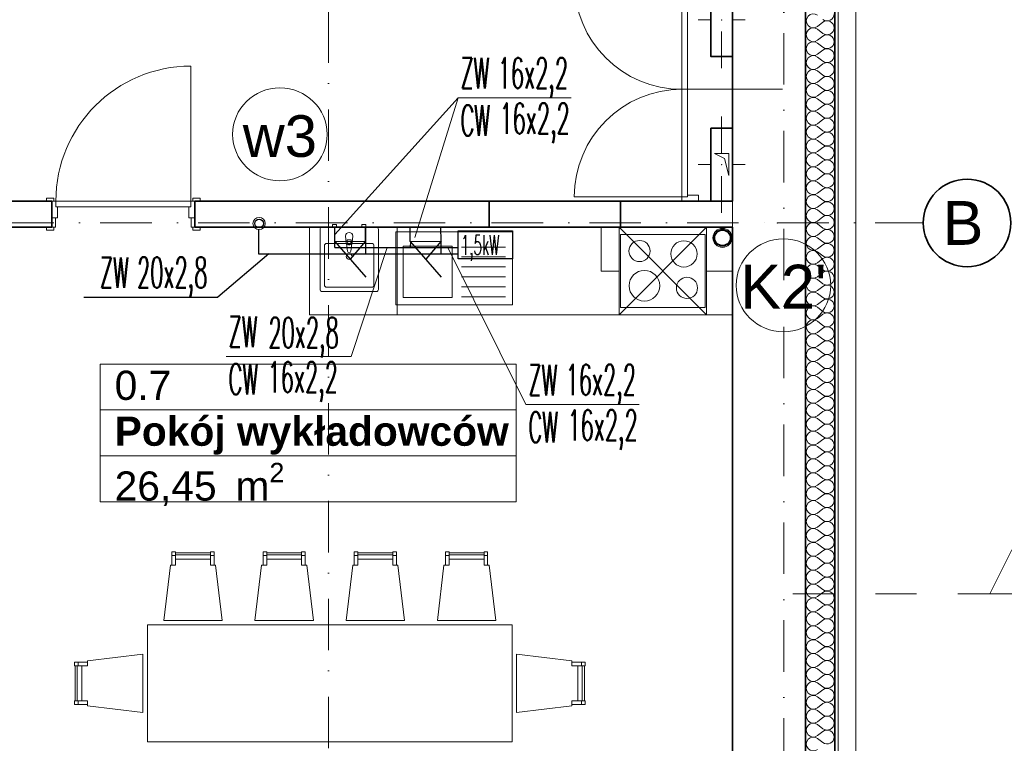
# Model space of a CAD drawing. Header units: millimetres. Extents: x -34676 to 172266, y 39940 to 476087.
# Tile 125 of 256: x 44823 to 51571, y 278479 to 283434. Entities that reach past the tile are written whole.
import ezdxf
from ezdxf.lldxf.tags import DXFTag

# ---------------------------------------------------------------- set-up
doc = ezdxf.new("R2010")
doc.units = ezdxf.units.MM
doc.header["$MEASUREMENT"] = 0
doc.linetypes.add('Kropki i Kreski', pattern=[6.702778, 3.527778, -1.763889, 0, -1.411111])
doc.linetypes.add('Przerywana', pattern=[5.644444, 2.822222, -2.822222])
for name, color, linetype in [('#IS_ armatura sanitar', 250, 'Continuous'), ('#podkład', 252, 'Continuous'), ('- A - ocieplenie', 7, 'Continuous'), ('- strefy pomieszczeń', 7, 'Continuous'), ('- ZT- opisy', 7, 'Continuous'), ('Drzwi Archicad', 7, 'Continuous'), ('Instalacje - Elektryczne', 7, 'Continuous'), ('IS_Text_Pion_Wodociag', 7, 'Continuous'), ('Konstrukcja - Siatka mod', 7, 'Continuous'), ('Konstrukcja - Stropy', 7, 'Continuous'), ('Konstrukcja - Ściany działowe', 7, 'Continuous'), ('Konstrukcja - Ściany nośne wew..P', 7, 'Continuous'), ('Konstrukcja - Ściany zewnętrzne', 7, 'Continuous'), ('Wnętrze - Umeblowanie', 7, 'Continuous'), ('Wnętrze - Wyposażenie', 7, 'Continuous'), ('z JAN', 7, 'Continuous'), ('Znaczniki - Przekroje', 7, 'Continuous'), ('Znaczniki drzwi Archicada', 7, 'Continuous')]:
    doc.layers.add(name, color=color, linetype=linetype)
doc.layers.add('#ks', color=34, linetype='Continuous', lineweight=30)
doc.layers.add('#woda', color=4, linetype='Continuous', lineweight=18)
for name, color, linetype, true_color in [('IS_Ciepła_woda', 1, 'DASHDOT', 0xff0000), ('IS_Opisy_działek_Wodociag', 7, 'SOLID', 0x000000), ('IS_Zimna_woda', 5, 'SOLID', 0x0000ff)]:
    doc.layers.add(name, color=color, linetype=linetype, true_color=true_color)
doc.styles.add('MtXpl_Arial', font='arial.ttf', dxfattribs={"height": 0.2})
doc.styles.add('ROMANS', font='romans', dxfattribs={"width": 0.6})
doc.styles.get("Standard").update_dxf_attribs({"font": 'arial.ttf'})
doc.styles.add('STYL_AUTOMATYCZNY_1', font='arial.ttf')
doc.styles.add('STYL_AUTOMATYCZNY_2', font='arial.ttf')
tags = doc.linetypes.add('DASHDOT', pattern=[20, 10, -5, 0, -5]).pattern_tags.tags
tags[10:11] = [DXFTag(74, 4), DXFTag(75, 0), DXFTag(340, '0'), DXFTag(46, 0.0), DXFTag(50, 0.0), DXFTag(44, 0.0), DXFTag(45, 0.0)]
tags[8:9] = [DXFTag(74, 4), DXFTag(75, 0), DXFTag(340, '0'), DXFTag(46, 0.0), DXFTag(50, 0.0), DXFTag(44, 0.0), DXFTag(45, 0.0)]
tags[6:7] = [DXFTag(74, 4), DXFTag(75, 0), DXFTag(340, '0'), DXFTag(46, 0.0), DXFTag(50, 0.0), DXFTag(44, 0.0), DXFTag(45, 0.0)]
tags[4:5] = [DXFTag(74, 4), DXFTag(75, 0), DXFTag(340, '0'), DXFTag(46, 0.0), DXFTag(50, 0.0), DXFTag(44, 0.0), DXFTag(45, 0.0)]
tags = doc.linetypes.add('SOLID', pattern=[10, 10, 0]).pattern_tags.tags
tags[6:7] = [DXFTag(74, 4), DXFTag(75, 0), DXFTag(340, '0'), DXFTag(46, 0.0), DXFTag(50, 0.0), DXFTag(44, 0.0), DXFTag(45, 0.0)]
tags[4:5] = [DXFTag(74, 4), DXFTag(75, 0), DXFTag(340, '0'), DXFTag(46, 0.0), DXFTag(50, 0.0), DXFTag(44, 0.0), DXFTag(45, 0.0)]

# ---------------------------------------------------------------- blocks, each defined once
blk = doc.blocks.new('ks')
at = {"layer": '#woda', "color": 7, "lineweight": 30}
for p, q in [((-16727.92, -26593.79), (-16751.19, -26573.79)), ((-16727.92, -26573.79), (-16739.55, -26583.79)), ((-16727.92, -26593.79), (-16727.92, -26573.79)), ((-16727.92, -26573.79), (-16718.81, -26573.79)), ((-16727.92, -26593.79), (-16718.79, -26593.79))]:
    blk.add_line(p, q, dxfattribs=at)
blk = doc.blocks.new('UHYGFFFF')
at = {"layer": '- A - ocieplenie', "color": 252, "linetype": 'Continuous', "lineweight": 20, "ltscale": 100}
for p, q in [((50041.7, 396182), (50041.7, 383482.6)), ((50161.7, 383482.6), (50161.7, 396182))]:
    blk.add_line(p, q, dxfattribs=at)
at = {"layer": '- A - ocieplenie', "color": 252, "linetype": 'Continuous', "lineweight": 35, "ltscale": 100}
for p, q in [((49817.6, 396062.6), (49817.6, 383268.1)), ((50017.6, 383482.6), (50017.6, 396062.6))]:
    blk.add_line(p, q, dxfattribs=at)
at = {"layer": '- A - ocieplenie', "color": 252, "linetype": 'Continuous', "lineweight": 13, "ltscale": 100}
for p, q in [((49898.5, 389528.5), (49936.6, 389557)), ((49898.5, 389509.4), (49936.6, 389480.8)), ((49898.5, 389433.2), (49936.6, 389461.8)), ((49898.5, 389414.2), (49936.6, 389385.6)), ((49898.5, 389338), (49936.6, 389366.6)), ((49898.5, 389318.9), (49936.6, 389290.4)), ((49898.5, 389242.8), (49936.6, 389271.3)), ((49898.5, 389223.7), (49936.6, 389195.1)), ((49898.5, 389147.5), (49936.6, 389176.1)), ((49898.5, 389128.5), (49936.6, 389099.9)), ((49898.5, 389052.3), (49936.6, 389080.8)), ((49898.5, 389033.2), (49936.6, 389004.7)), ((49898.5, 388957), (49936.6, 388985.6)), ((49898.5, 388938), (49936.6, 388909.4)), ((49898.5, 388861.8), (49936.6, 388890.4)), ((49898.5, 388842.8), (49936.6, 388814.2)), ((49898.5, 388766.6), (49936.6, 388795.1)), ((49898.5, 388747.5), (49936.6, 388718.9)), ((49898.5, 388671.3), (49936.6, 388699.9)), ((49898.5, 388652.3), (49936.6, 388623.7)), ((49898.5, 388576.1), (49936.6, 388604.7)), ((49898.5, 388557), (49936.6, 388528.5)), ((49898.5, 388480.8), (49936.6, 388509.4)), ((49898.5, 388461.8), (49936.6, 388433.2)), ((49898.5, 388385.6), (49936.6, 388414.2)), ((49898.5, 388366.6), (49936.6, 388338)), ((49898.5, 388290.4), (49936.6, 388318.9)), ((49898.5, 388271.3), (49936.6, 388242.8)), ((49898.5, 388195.1), (49936.6, 388223.7)), ((49898.5, 388176.1), (49936.6, 388147.5)), ((49898.5, 388099.9), (49936.6, 388128.5)), ((49898.5, 388080.8), (49936.6, 388052.3)), ((49898.5, 388004.7), (49936.6, 388033.2)), ((49898.5, 387985.6), (49936.6, 387957)), ((49898.5, 387909.4), (49936.6, 387938)), ((49898.5, 387890.4), (49936.6, 387861.8)), ((49898.5, 387814.2), (49936.6, 387842.8)), ((49898.5, 387795.1), (49936.6, 387766.6)), ((49898.5, 387718.9), (49936.6, 387747.5)), ((49898.5, 387699.9), (49936.6, 387671.3)), ((49898.5, 387623.7), (49936.6, 387652.3)), ((49898.5, 387604.7), (49936.6, 387576.1)), ((49898.5, 387528.5), (49936.6, 387557)), ((49898.5, 387509.4), (49936.6, 387480.8)), ((49898.5, 387433.2), (49936.6, 387461.8)), ((49898.5, 387414.2), (49936.6, 387385.6)), ((49898.5, 387338), (49936.6, 387366.6)), ((49898.5, 387318.9), (49936.6, 387290.4)), ((49898.5, 387242.8), (49936.6, 387271.3)), ((49898.5, 387223.7), (49936.6, 387195.1)), ((49898.5, 387147.5), (49936.6, 387176.1)), ((49898.5, 387128.5), (49936.6, 387099.9)), ((49898.5, 387052.3), (49936.6, 387080.8)), ((49898.5, 387033.2), (49936.6, 387004.7)), ((49898.5, 386957), (49936.6, 386985.6)), ((49898.5, 386938), (49936.6, 386909.4)), ((49898.5, 386861.8), (49936.6, 386890.4)), ((49898.5, 386842.8), (49936.6, 386814.2)), ((49898.5, 386766.6), (49936.6, 386795.1)), ((49898.5, 386747.5), (49936.6, 386718.9)), ((49898.5, 386671.3), (49936.6, 386699.9)), ((49898.5, 386652.3), (49936.6, 386623.7)), ((49898.5, 386576.1), (49936.6, 386604.7)), ((49898.5, 386557), (49936.6, 386528.5)), ((49898.5, 386480.8), (49936.6, 386509.4)), ((49898.5, 386461.8), (49936.6, 386433.2)), ((49898.5, 386385.6), (49936.6, 386414.2)), ((49898.5, 386366.6), (49936.6, 386338)), ((49898.5, 386290.4), (49936.6, 386318.9)), ((49898.5, 386271.3), (49936.6, 386242.8)), ((49898.5, 386195.1), (49936.6, 386223.7)), ((49898.5, 386176.1), (49936.6, 386147.5)), ((49898.5, 386099.9), (49936.6, 386128.5)), ((49898.5, 386080.8), (49936.6, 386052.3)), ((49898.5, 386004.7), (49936.6, 386033.2)), ((49898.5, 385985.6), (49936.6, 385957)), ((49898.5, 385909.4), (49936.6, 385938)), ((49898.5, 385890.4), (49936.6, 385861.8)), ((49898.5, 385814.2), (49936.6, 385842.8)), ((49898.5, 385795.1), (49936.6, 385766.6)), ((49898.5, 385718.9), (49936.6, 385747.5)), ((49898.5, 385699.9), (49936.6, 385671.3)), ((49898.5, 385623.7), (49936.6, 385652.3)), ((49898.5, 385604.7), (49936.6, 385576.1)), ((49898.5, 385528.5), (49936.6, 385557)), ((49898.5, 385509.4), (49936.6, 385480.8)), ((49898.5, 385433.2), (49936.6, 385461.8)), ((49898.5, 385414.2), (49936.6, 385385.6)), ((49898.5, 385338), (49936.6, 385366.6)), ((49898.5, 385318.9), (49936.6, 385290.4)), ((49898.5, 385242.8), (49936.6, 385271.3)), ((49898.5, 385223.7), (49936.6, 385195.1)), ((49898.5, 385147.5), (49936.6, 385176.1)), ((49898.5, 385128.5), (49936.6, 385099.9)), ((49898.5, 385052.3), (49936.6, 385080.8)), ((49898.5, 385033.2), (49936.6, 385004.7)), ((49898.5, 384957), (49936.6, 384985.6)), ((49898.5, 384938), (49936.6, 384909.4)), ((49898.5, 384861.8), (49936.6, 384890.4)), ((49898.5, 384842.8), (49936.6, 384814.2)), ((49898.5, 384766.6), (49936.6, 384795.1)), ((49898.5, 384747.5), (49936.6, 384718.9)), ((49898.5, 384671.3), (49936.6, 384699.9)), ((49898.5, 384652.3), (49936.6, 384623.7))]:
    blk.add_line(p, q, dxfattribs=at)
for centre, start, end in [((49869.9, 389566.6), 53.1301, 306.8699), ((49965.2, 389614.2), 233.1301, 0), ((49965.2, 389518.9), 0, 126.8699), ((49869.9, 389471.3), 53.1301, 306.8699), ((49965.2, 389518.9), 233.1301, 0), ((49869.9, 389376.1), 53.1301, 306.8699), ((49965.2, 389423.7), 0, 126.8699), ((49965.2, 389423.7), 233.1301, 0), ((49965.2, 389328.5), 0, 126.8699), ((49869.9, 389280.8), 53.1301, 306.8699), ((49965.2, 389328.5), 233.1301, 0), ((49869.9, 389185.6), 53.1301, 306.8699), ((49965.2, 389233.2), 0, 126.8699), ((49965.2, 389233.2), 233.1301, 0), ((49965.2, 389138), 0, 126.8699), ((49869.9, 389090.4), 53.1301, 306.8699), ((49965.2, 389138), 233.1301, 0), ((49965.2, 389042.8), 0, 126.8699), ((49869.9, 388995.1), 53.1301, 306.8699), ((49965.2, 389042.8), 233.1301, 0), ((49965.2, 388947.5), 0, 126.8699), ((49869.9, 388899.9), 53.1301, 306.8699), ((49965.2, 388947.5), 233.1301, 0), ((49965.2, 388852.3), 0, 126.8699), ((49869.9, 388804.7), 53.1301, 306.8699), ((49965.2, 388852.3), 233.1301, 0), ((49869.9, 388709.4), 53.1301, 306.8699), ((49965.2, 388757), 0, 126.8699), ((49965.2, 388757), 233.1301, 0), ((49965.2, 388661.8), 0, 126.8699), ((49869.9, 388614.2), 53.1301, 306.8699), ((49965.2, 388661.8), 233.1301, 0), ((49965.2, 388566.6), 0, 126.8699), ((49869.9, 388518.9), 53.1301, 306.8699), ((49965.2, 388566.6), 233.1301, 0), ((49965.2, 388471.3), 0, 126.8699), ((49869.9, 388423.7), 53.1301, 306.8699), ((49965.2, 388471.3), 233.1301, 0), ((49965.2, 388376.1), 0, 126.8699), ((49869.9, 388328.5), 53.1301, 306.8699), ((49965.2, 388376.1), 233.1301, 0), ((49869.9, 388233.2), 53.1301, 306.8699), ((49965.2, 388280.8), 0, 126.8699), ((49965.2, 388280.8), 233.1301, 0), ((49965.2, 388185.6), 0, 126.8699), ((49869.9, 388138), 53.1301, 306.8699), ((49965.2, 388185.6), 233.1301, 0), ((49869.9, 388042.8), 53.1301, 306.8699), ((49965.2, 388090.4), 0, 126.8699), ((49965.2, 388090.4), 233.1301, 0), ((49965.2, 387995.1), 0, 126.8699), ((49869.9, 387947.5), 53.1301, 306.8699), ((49965.2, 387995.1), 233.1301, 0), ((49965.2, 387899.9), 0, 126.8699), ((49869.9, 387852.3), 53.1301, 306.8699), ((49965.2, 387899.9), 233.1301, 0), ((49869.9, 387757), 53.1301, 306.8699), ((49965.2, 387804.7), 0, 126.8699), ((49965.2, 387804.7), 233.1301, 0), ((49965.2, 387709.4), 0, 126.8699), ((49869.9, 387661.8), 53.1301, 306.8699), ((49965.2, 387709.4), 233.1301, 0), ((49869.9, 387566.6), 53.1301, 306.8699), ((49965.2, 387614.2), 0, 126.8699), ((49965.2, 387614.2), 233.1301, 0), ((49965.2, 387518.9), 0, 126.8699), ((49869.9, 387471.3), 53.1301, 306.8699), ((49965.2, 387518.9), 233.1301, 0), ((49965.2, 387423.7), 0, 126.8699), ((49869.9, 387376.1), 53.1301, 306.8699), ((49965.2, 387423.7), 233.1301, 0), ((49965.2, 387328.5), 0, 126.8699), ((49869.9, 387280.8), 53.1301, 306.8699), ((49965.2, 387328.5), 233.1301, 0), ((49965.2, 387233.2), 0, 126.8699), ((49869.9, 387185.6), 53.1301, 306.8699), ((49965.2, 387233.2), 233.1301, 0), ((49869.9, 387090.4), 53.1301, 306.8699), ((49965.2, 387138), 0, 126.8699), ((49965.2, 387138), 233.1301, 0), ((49965.2, 387042.8), 0, 126.8699), ((49869.9, 386995.1), 53.1301, 306.8699), ((49965.2, 387042.8), 233.1301, 0), ((49965.2, 386947.5), 0, 126.8699), ((49869.9, 386899.9), 53.1301, 306.8699), ((49965.2, 386947.5), 233.1301, 0), ((49965.2, 386852.3), 0, 126.8699), ((49869.9, 386804.7), 53.1301, 306.8699), ((49965.2, 386852.3), 233.1301, 0), ((49965.2, 386757), 0, 126.8699), ((49869.9, 386709.4), 53.1301, 306.8699), ((49965.2, 386757), 233.1301, 0), ((49869.9, 386614.2), 53.1301, 306.8699), ((49965.2, 386661.8), 0, 126.8699), ((49965.2, 386661.8), 233.1301, 0), ((49965.2, 386566.6), 0, 126.8699), ((49869.9, 386518.9), 53.1301, 306.8699), ((49965.2, 386566.6), 233.1301, 0), ((49869.9, 386423.7), 53.1301, 306.8699), ((49965.2, 386471.3), 0, 126.8699), ((49965.2, 386471.3), 233.1301, 0), ((49965.2, 386376.1), 0, 126.8699), ((49869.9, 386328.5), 53.1301, 306.8699), ((49965.2, 386376.1), 233.1301, 0), ((49965.2, 386280.8), 0, 126.8699), ((49869.9, 386233.2), 53.1301, 306.8699), ((49965.2, 386280.8), 233.1301, 0), ((49869.9, 386138), 53.1301, 306.8699), ((49965.2, 386185.6), 0, 126.8699), ((49965.2, 386185.6), 233.1301, 0), ((49965.2, 386090.4), 0, 126.8699), ((49869.9, 386042.8), 53.1301, 306.8699), ((49965.2, 386090.4), 233.1301, 0), ((49869.9, 385947.5), 53.1301, 306.8699), ((49965.2, 385995.1), 0, 126.8699), ((49965.2, 385995.1), 233.1301, 0), ((49965.2, 385899.9), 0, 126.8699), ((49869.9, 385852.3), 53.1301, 306.8699), ((49965.2, 385899.9), 233.1301, 0), ((49965.2, 385804.7), 0, 126.8699), ((49869.9, 385757), 53.1301, 306.8699), ((49965.2, 385804.7), 233.1301, 0), ((49869.9, 385661.8), 53.1301, 306.8699), ((49965.2, 385709.4), 0, 126.8699), ((49965.2, 385709.4), 233.1301, 0), ((49965.2, 385614.2), 0, 126.8699), ((49869.9, 385566.6), 53.1301, 306.8699), ((49965.2, 385614.2), 233.1301, 0), ((49869.9, 385471.3), 53.1301, 306.8699), ((49965.2, 385518.9), 0, 126.8699), ((49965.2, 385518.9), 233.1301, 0), ((49965.2, 385423.7), 0, 126.8699), ((49869.9, 385376.1), 53.1301, 306.8699), ((49965.2, 385423.7), 233.1301, 0), ((49965.2, 385328.5), 0, 126.8699), ((49869.9, 385280.8), 53.1301, 306.8699), ((49965.2, 385328.5), 233.1301, 0), ((49965.2, 385233.2), 0, 126.8699), ((49869.9, 385185.6), 53.1301, 306.8699), ((49965.2, 385233.2), 233.1301, 0), ((49965.2, 385138), 0, 126.8699), ((49869.9, 385090.4), 53.1301, 306.8699), ((49965.2, 385138), 233.1301, 0), ((49869.9, 384995.1), 53.1301, 306.8699), ((49965.2, 385042.8), 0, 126.8699), ((49965.2, 385042.8), 233.1301, 0), ((49965.2, 384947.5), 0, 126.8699), ((49869.9, 384899.9), 53.1301, 306.8699), ((49965.2, 384947.5), 233.1301, 0), ((49965.2, 384852.3), 0, 126.8699), ((49869.9, 384804.7), 53.1301, 306.8699), ((49965.2, 384852.3), 233.1301, 0), ((49965.2, 384757), 0, 126.8699), ((49869.9, 384709.4), 53.1301, 306.8699), ((49965.2, 384757), 233.1301, 0), ((49965.2, 384661.8), 0, 126.8699), ((49869.9, 384614.2), 53.1301, 306.8699), ((49965.2, 384661.8), 233.1301, 0)]:
    blk.add_arc(centre, 47.6, start, end, dxfattribs=at)
at = {"layer": '- strefy pomieszczeń', "color": 252, "linetype": 'Continuous', "lineweight": 13, "ltscale": 100}
for p, q in [((44982.5, 387216.4), (47834.6, 387216.4)), ((44982.5, 386902.1), (44982.5, 387216.4)), ((47834.6, 387216.4), (47834.6, 386902.1)), ((47834.6, 386902.1), (44982.5, 386902.1)), ((44982.5, 386902.1), (47834.6, 386902.1)), ((44982.5, 386587.8), (44982.5, 386902.1)), ((47834.6, 386902.1), (47834.6, 386587.8)), ((47834.6, 386587.8), (44982.5, 386587.8)), ((44982.5, 386587.8), (47834.6, 386587.8)), ((44982.5, 386273.5), (44982.5, 386587.8)), ((47834.6, 386587.8), (47834.6, 386273.5)), ((47834.6, 386273.5), (44982.5, 386273.5))]:
    blk.add_line(p, q, dxfattribs=at)
at = {"color": 252, "linetype": 'Continuous', "lineweight": 35, "ltscale": 100, "flags": 128}
for points in [[(45631.9, 388152.6), (45631.9, 388332.6)], [(48548.8, 388332.6), (47648.8, 388332.6)], [(47648.8, 388152.6), (48548.8, 388152.6)]]:
    blk.add_lwpolyline(points, dxfattribs=at)
at = {"layer": 'Drzwi Archicad', "color": 252, "linetype": 'Continuous', "lineweight": 13, "ltscale": 100}
for p, q in [((48969.2, 389097.6), (48969.2, 389834.6)), ((49009.2, 389834.6), (49009.2, 389097.6)), ((45603.9, 388332.6), (45603.9, 389256.6)), ((48969.2, 389097.6), (48969.2, 388360.6)), ((49009.2, 389097.6), (48969.2, 389097.6)), ((49009.2, 389097.6), (48969.2, 389097.6)), ((49009.2, 388360.6), (49009.2, 389097.6)), ((48969.2, 388360.6), (48232.2, 388360.6)), ((48969.2, 388332.6), (48969.2, 388360.6)), ((48969.2, 388360.6), (49009.2, 388360.6)), ((48969.2, 388360.6), (49009.2, 388360.6)), ((49009.2, 388360.6), (49009.2, 388372.6)), ((49009.2, 388372.6), (49084.2, 388372.6)), ((49084.2, 388372.6), (49084.2, 388332.6)), ((44679.9, 388332.6), (44651.9, 388332.6)), ((44651.9, 388332.6), (44651.9, 388217.6)), ((44679.9, 388292.6), (44679.9, 388332.6)), ((44679.9, 388332.6), (45603.9, 388332.6)), ((44679.9, 388292.6), (44679.9, 388332.6)), ((44691.9, 388292.6), (44679.9, 388292.6)), ((45603.9, 388292.6), (44679.9, 388292.6)), ((44691.9, 388217.6), (44691.9, 388292.6)), ((45603.9, 388292.6), (45591.9, 388292.6)), ((45591.9, 388292.6), (45591.9, 388217.6)), ((45631.9, 388332.6), (45603.9, 388332.6)), ((45603.9, 388332.6), (45603.9, 388292.6)), ((45603.9, 388332.6), (45603.9, 388292.6)), ((45631.9, 388217.6), (45631.9, 388332.6)), ((49084.2, 388332.6), (48969.2, 388332.6)), ((48969.2, 388332.6), (48984.2, 388332.6)), ((48969.2, 388332.6), (48984.2, 388332.6)), ((48984.2, 388332.6), (48999.2, 388332.6)), ((48984.2, 388332.6), (48999.2, 388332.6)), ((44651.9, 388217.6), (44691.9, 388217.6)), ((45591.9, 388217.6), (45631.9, 388217.6))]:
    blk.add_line(p, q, dxfattribs=at)
at = {"layer": 'Drzwi Archicad', "color": 252, "linetype": 'Continuous', "lineweight": 18, "ltscale": 100}
for p, q in [((44614.9, 388332.6), (44614.9, 388351.6)), ((44614.9, 388351.6), (44664.9, 388351.6)), ((44664.9, 388351.6), (44664.9, 388332.6)), ((45618.9, 388351.6), (45668.9, 388351.6)), ((45618.9, 388332.6), (45618.9, 388351.6)), ((45668.9, 388351.6), (45668.9, 388332.6)), ((44664.9, 388332.6), (44614.9, 388332.6)), ((45668.9, 388332.6), (45618.9, 388332.6)), ((44651.9, 388152.6), (44651.9, 388217.6)), ((44651.9, 388217.6), (44676.9, 388217.6)), ((44676.9, 388217.6), (44676.9, 388152.6)), ((45606.9, 388152.6), (45606.9, 388217.6)), ((45606.9, 388217.6), (45631.9, 388217.6)), ((45631.9, 388217.6), (45631.9, 388152.6)), ((44614.9, 388133.6), (44614.9, 388152.6)), ((44614.9, 388152.6), (44664.9, 388152.6)), ((44676.9, 388152.6), (44651.9, 388152.6)), ((44664.9, 388152.6), (44664.9, 388133.6)), ((45631.9, 388152.6), (45606.9, 388152.6)), ((45618.9, 388152.6), (45668.9, 388152.6)), ((45618.9, 388133.6), (45618.9, 388152.6)), ((45668.9, 388152.6), (45668.9, 388133.6)), ((44664.9, 388133.6), (44614.9, 388133.6)), ((45668.9, 388133.6), (45618.9, 388133.6))]:
    blk.add_line(p, q, dxfattribs=at)
at = {"layer": 'Drzwi Archicad', "color": 252, "linetype": 'Continuous', "lineweight": 35, "ltscale": 100}
for p, q in [((44651.9, 388332.6), (44614.9, 388332.6)), ((44651.9, 388332.6), (44614.9, 388332.6)), ((44651.9, 388332.6), (44651.9, 388217.6)), ((44651.9, 388332.6), (44651.9, 388217.6)), ((45631.9, 388332.6), (45631.9, 388217.6)), ((45631.9, 388332.6), (45631.9, 388217.6)), ((45631.9, 388332.6), (45668.9, 388332.6)), ((45631.9, 388332.6), (45668.9, 388332.6)), ((48999.2, 388332.6), (49059.2, 388332.6)), ((48999.2, 388332.6), (49059.2, 388332.6)), ((44651.9, 388217.6), (44651.9, 388152.6)), ((44651.9, 388217.6), (44651.9, 388152.6)), ((45631.9, 388217.6), (45631.9, 388152.6)), ((45631.9, 388217.6), (45631.9, 388152.6)), ((44651.9, 388152.6), (44614.9, 388152.6)), ((44651.9, 388152.6), (44614.9, 388152.6)), ((45631.9, 388152.6), (45668.9, 388152.6)), ((45631.9, 388152.6), (45668.9, 388152.6))]:
    blk.add_line(p, q, dxfattribs=at)
at = {"layer": 'Drzwi Archicad', "color": 252, "linetype": 'Continuous', "lineweight": 13, "ltscale": 100}
for centre, radius, start, end in [((48969.2, 389834.6), 737, 180, 270), ((45603.9, 388332.6), 924, 90, 180), ((48969.2, 388360.6), 737, 90, 180)]:
    blk.add_arc(centre, radius, start, end, dxfattribs=at)
at = {"layer": 'Instalacje - Elektryczne', "color": 252, "linetype": 'Continuous', "lineweight": 0, "ltscale": 100}
for p, q in [((49162.6, 389572.6), (49082.6, 389572.6)), ((49322.6, 389572.6), (49402.6, 389572.6)), ((49242.6, 389492.6), (49242.6, 389242.6)), ((49242.6, 388662.6), (49242.6, 388912.6)), ((49162.6, 388582.6), (49082.6, 388582.6)), ((49322.6, 388582.6), (49402.6, 388582.6)), ((49242.6, 388502.6), (49242.6, 388252.6))]:
    blk.add_line(p, q, dxfattribs=at)
at = {"layer": 'Instalacje - Elektryczne', "color": 252, "linetype": 'Continuous', "lineweight": 35, "ltscale": 100, "flags": 128}
for points in [[(49167.6, 389822.6), (49167.6, 389322.6), (49317.6, 389322.6), (49317.6, 389822.6)], [(49167.6, 388832.6), (49167.6, 388332.6), (49317.6, 388332.6), (49317.6, 388832.6)]]:
    blk.add_lwpolyline(points, close=True, dxfattribs=at)
at = {"layer": 'Instalacje - Elektryczne', "color": 252, "linetype": 'Continuous', "lineweight": 0, "ltscale": 100}
for p in [(49242.6, 389572.6), (49242.6, 388582.6)]:
    blk.add_point(p, dxfattribs=at)
at = {"layer": 'Konstrukcja - Siatka mod', "color": 252, "linetype": 'Kropki i Kreski', "lineweight": 13, "ltscale": 100}
for p, q in [((46547.6, 381903.8), (46547.6, 398868.6)), ((49667.6, 398868.6), (49667.6, 381903.8)), ((20180, 388182.6), (49624.6, 388182.6)), ((49624.6, 388182.6), (50624.6, 388182.6))]:
    blk.add_line(p, q, dxfattribs=at)
at = {"layer": 'Konstrukcja - Siatka mod', "color": 252, "linetype": 'Continuous', "lineweight": 35, "ltscale": 100}
blk.add_circle((50924.6, 388182.6), 300, dxfattribs=at)
at = {"layer": 'Konstrukcja - Siatka mod', "color": 252, "linetype": 'Kropki i Kreski', "lineweight": 13, "ltscale": 100}
blk.add_point((49624.6, 388182.6), dxfattribs=at)
blk.add_point((49624.6, 388182.6), dxfattribs=at)
at = {"layer": 'Konstrukcja - Stropy', "color": 252, "linetype": 'Continuous', "lineweight": 13, "ltscale": 100, "flags": 128}
blk.add_lwpolyline([(49317.6, 395762.6), (22777.6, 395762.6), (22777.6, 393161.4), (22777.6, 390344), (22777.6, 388030.6), (22777.6, 383282.6), (34297.6, 383282.6), (34297.6, 388332.6), (37597.6, 388332.6), (37597.6, 383282.6), (49317.6, 383282.6)], close=True, dxfattribs=at)
at = {"layer": 'Konstrukcja - Ściany działowe', "color": 252, "linetype": 'Continuous', "lineweight": 13, "ltscale": 100}
for p, q in [((48969.2, 388332.6), (48984.2, 388332.6)), ((48984.2, 388332.6), (48999.2, 388332.6))]:
    blk.add_line(p, q, dxfattribs=at)
at = {"layer": 'Konstrukcja - Ściany działowe', "color": 252, "linetype": 'Continuous', "lineweight": 35, "ltscale": 100}
blk.add_line((48999.2, 388332.6), (49059.2, 388332.6), dxfattribs=at)
at = {"layer": 'Konstrukcja - Ściany nośne wew..P', "color": 252, "linetype": 'Continuous', "lineweight": 35, "ltscale": 100}
for p, q in [((44651.9, 388332.6), (44614.9, 388332.6)), ((44651.9, 388332.6), (44651.9, 388217.6)), ((45631.9, 388332.6), (45668.9, 388332.6)), ((47648.8, 388332.6), (47648.8, 388152.6)), ((48548.8, 388332.6), (48548.8, 388152.6)), ((44651.9, 388217.6), (44651.9, 388152.6)), ((44651.9, 388152.6), (44614.9, 388152.6)), ((45631.9, 388152.6), (45668.9, 388152.6))]:
    blk.add_line(p, q, dxfattribs=at)
at = {"layer": 'Konstrukcja - Ściany nośne wew..P', "color": 252, "linetype": 'Continuous', "lineweight": 35, "ltscale": 100, "flags": 128}
for points in [[(44651.9, 388332.6), (44186.3, 388332.6)], [(47648.8, 388332.6), (45631.9, 388332.6)], [(49317.6, 388332.6), (48548.8, 388332.6)], [(44186.3, 388152.6), (44651.9, 388152.6)], [(45631.9, 388152.6), (47648.8, 388152.6)], [(48548.8, 388152.6), (49317.6, 388152.6)]]:
    blk.add_lwpolyline(points, dxfattribs=at)
at = {"layer": 'Konstrukcja - Ściany zewnętrzne', "color": 252, "linetype": 'Continuous', "lineweight": 35, "ltscale": 100}
blk.add_line((49817.6, 382982.6), (49817.6, 396062.6), dxfattribs=at)
at = {"layer": 'Konstrukcja - Ściany zewnętrzne', "color": 252, "linetype": 'Continuous', "lineweight": 35, "ltscale": 100, "flags": 128}
for points in [[(49317.6, 390512.6), (49317.6, 388332.6)], [(49317.6, 388152.6), (49317.6, 383282.6)]]:
    blk.add_lwpolyline(points, dxfattribs=at)
at = {"layer": 'Wnętrze - Umeblowanie', "color": 252, "linetype": 'Continuous', "lineweight": 13, "ltscale": 100}
for p, q in [((45474.5, 385904.4), (45499.5, 385904.4)), ((45499.5, 385909.4), (45738.9, 385909.4)), ((45763.9, 385904.4), (45738.9, 385904.4)), ((46099.5, 385904.4), (46124.5, 385904.4)), ((46124.5, 385909.4), (46363.9, 385909.4)), ((46388.9, 385904.4), (46363.9, 385904.4)), ((46724.5, 385904.4), (46749.5, 385904.4)), ((46749.5, 385909.4), (46988.9, 385909.4)), ((47013.9, 385904.4), (46988.9, 385904.4)), ((47349.5, 385904.4), (47374.5, 385904.4)), ((47374.5, 385909.4), (47613.9, 385909.4)), ((47638.9, 385904.4), (47613.9, 385904.4)), ((44831.7, 385174.1), (44831.7, 385149.1)), ((48281.7, 385174.1), (48281.7, 385149.1)), ((44826.7, 384909.7), (44826.7, 385149.1)), ((48286.7, 385149.1), (48286.7, 384909.7)), ((44831.7, 384884.7), (44831.7, 384909.7)), ((48281.7, 384884.7), (48281.7, 384909.7))]:
    blk.add_line(p, q, dxfattribs=at)
at = {"layer": 'Wnętrze - Umeblowanie', "color": 252, "linetype": 'Continuous', "lineweight": 13, "ltscale": 100, "flags": 128}
for points in [[(45474.5, 385839.4), (45499.5, 385839.4), (45499.5, 385929.4), (45474.5, 385929.4)], [(45499.5, 385879.4), (45738.9, 385879.4), (45738.9, 385924.4), (45499.5, 385924.4)], [(45763.9, 385839.4), (45738.9, 385839.4), (45738.9, 385929.4), (45763.9, 385929.4)], [(46099.5, 385839.4), (46124.5, 385839.4), (46124.5, 385929.4), (46099.5, 385929.4)], [(46124.5, 385879.4), (46363.9, 385879.4), (46363.9, 385924.4), (46124.5, 385924.4)], [(46388.9, 385839.4), (46363.9, 385839.4), (46363.9, 385929.4), (46388.9, 385929.4)], [(46724.5, 385839.4), (46749.5, 385839.4), (46749.5, 385929.4), (46724.5, 385929.4)], [(46749.5, 385879.4), (46988.9, 385879.4), (46988.9, 385924.4), (46749.5, 385924.4)], [(47013.9, 385839.4), (46988.9, 385839.4), (46988.9, 385929.4), (47013.9, 385929.4)], [(47349.5, 385839.4), (47374.5, 385839.4), (47374.5, 385929.4), (47349.5, 385929.4)], [(47374.5, 385879.4), (47613.9, 385879.4), (47613.9, 385924.4), (47374.5, 385924.4)], [(47638.9, 385839.4), (47613.9, 385839.4), (47613.9, 385929.4), (47638.9, 385929.4)], [(45419.2, 385459.4), (45819.2, 385459.4), (45773.9, 385839.4), (45738.9, 385839.4), (45738.9, 385879.4), (45499.5, 385879.4), (45499.5, 385839.4), (45464.4, 385839.4)], [(46044.2, 385459.4), (46444.2, 385459.4), (46398.9, 385839.4), (46363.9, 385839.4), (46363.9, 385879.4), (46124.5, 385879.4), (46124.5, 385839.4), (46089.4, 385839.4)], [(46669.2, 385459.4), (47069.2, 385459.4), (47023.9, 385839.4), (46988.9, 385839.4), (46988.9, 385879.4), (46749.5, 385879.4), (46749.5, 385839.4), (46714.4, 385839.4)], [(47294.2, 385459.4), (47694.2, 385459.4), (47648.9, 385839.4), (47613.9, 385839.4), (47613.9, 385879.4), (47374.5, 385879.4), (47374.5, 385839.4), (47339.4, 385839.4)], [(45306.7, 384629.4), (47806.7, 384629.4), (47806.7, 385429.4), (45306.7, 385429.4)], [(44896.7, 385174.1), (44896.7, 385149.1), (44806.7, 385149.1), (44806.7, 385174.1)], [(45276.7, 384829.4), (45276.7, 385229.4), (44896.7, 385184.1), (44896.7, 385149.1), (44856.7, 385149.1), (44856.7, 384909.7), (44896.7, 384909.7), (44896.7, 384874.6)], [(47836.7, 385229.4), (47836.7, 384829.4), (48216.7, 384874.6), (48216.7, 384909.7), (48256.7, 384909.7), (48256.7, 385149.1), (48216.7, 385149.1), (48216.7, 385184.1)], [(48216.7, 385174.1), (48216.7, 385149.1), (48306.7, 385149.1), (48306.7, 385174.1)], [(44856.7, 384909.7), (44856.7, 385149.1), (44811.7, 385149.1), (44811.7, 384909.7)], [(48256.7, 385149.1), (48256.7, 384909.7), (48301.7, 384909.7), (48301.7, 385149.1)], [(44896.7, 384884.7), (44896.7, 384909.7), (44806.7, 384909.7), (44806.7, 384884.7)], [(48216.7, 384884.7), (48216.7, 384909.7), (48306.7, 384909.7), (48306.7, 384884.7)]]:
    blk.add_lwpolyline(points, close=True, dxfattribs=at)
at = {"layer": 'Wnętrze - Wyposażenie', "color": 252, "linetype": 'Continuous', "lineweight": 13, "ltscale": 100}
for p, q in [((48539.3, 388152.6), (48417.6, 388152.6)), ((48417.6, 388152.6), (48417.6, 387852.6)), ((48539.3, 387552.6), (49139.3, 388152.6)), ((49139.3, 387552.6), (48539.3, 388152.6)), ((48539.3, 387852.6), (48539.3, 388152.6)), ((49317.6, 388152.6), (49139.3, 388152.6)), ((49139.3, 388152.6), (49139.3, 387852.6)), ((49317.6, 387852.6), (49317.6, 388152.6)), ((46519.9, 387757.6), (46519.9, 388027.6)), ((46534.9, 388042.6), (46844.9, 388042.6)), ((46676.3, 388052.9), (46676.3, 388067.7)), ((46676.3, 388067.7), (46703.5, 388067.7)), ((46703.5, 388067.7), (46703.5, 388052.9)), ((46859.9, 388027.6), (46859.9, 387757.6)), ((47395.1, 388022.6), (47060.1, 388022.6)), ((47060.1, 388022.6), (47060.1, 387672.6)), ((47395.1, 387672.6), (47395.1, 388022.6)), ((47460.1, 388017.6), (47760.1, 388017.6)), ((47460.1, 387949.6), (47760.1, 387949.6)), ((47460.1, 387881.6), (47760.1, 387881.6)), ((47460.1, 387813.6), (47760.1, 387813.6)), ((48417.6, 387852.6), (48539.3, 387852.6)), ((49139.3, 387852.6), (49317.6, 387852.6)), ((46844.9, 387742.6), (46534.9, 387742.6)), ((47460.1, 387745.6), (47760.1, 387745.6)), ((47060.1, 387672.6), (47395.1, 387672.6)), ((47460.1, 387677.6), (47760.1, 387677.6))]:
    blk.add_line(p, q, dxfattribs=at)
at = {"layer": 'Wnętrze - Wyposażenie', "color": 252, "linetype": 'Continuous', "lineweight": 13, "ltscale": 100, "flags": 128}
for points in [[(49317.6, 388152.6), (46417.6, 388152.6), (46417.6, 387552.6), (49317.6, 387552.6)], [(46417.6, 387552.6), (47017.6, 387552.6), (47017.6, 388152.6), (46417.6, 388152.6)], [(46576.4, 388152.6), (46603.4, 388152.6), (46603.4, 388172.6), (46576.4, 388172.6)], [(46776.4, 388152.6), (46803.4, 388152.6), (46803.4, 388172.6), (46776.4, 388172.6)], [(48539.3, 387552.6), (49139.3, 387552.6), (49139.3, 388152.6), (48539.3, 388152.6)], [(47010.1, 387622.6), (47810.1, 387622.6), (47810.1, 388122.6), (47010.1, 388122.6)], [(48549.3, 387602.6), (49129.3, 387602.6), (49129.3, 388102.6), (48549.3, 388102.6)]]:
    blk.add_lwpolyline(points, close=True, dxfattribs=at)
for points in [[(46504.9, 388152.6), (46874.9, 388152.6, -0.414214), (46889.9, 388137.6), (46889.9, 387727.6, -0.414214), (46874.9, 387712.6), (46504.9, 387712.6, -0.414214), (46489.9, 387727.6), (46489.9, 388137.6, -0.414214)], [(46664.9, 388092.6), (46668.9, 388050.7, 0.12102), (46672.2, 388041.2), (46678.8, 387988.2, 0.882566), (46701, 387988.2), (46707.6, 388041.2, 0.12102), (46710.9, 388050.7), (46714.9, 388092.6, 1)]]:
    blk.add_lwpolyline(points, format="xyb", close=True, dxfattribs=at)
at = {"layer": 'Wnętrze - Wyposażenie', "color": 252, "linetype": 'Continuous', "lineweight": 13, "ltscale": 100}
for centre, radius in [((48679.8, 387990.1), 72.5), ((48984.3, 387970.6), 90), ((46689.9, 387952.6), 20), ((48712.9, 387752.6), 105), ((49004.6, 387737.6), 72.5)]:
    blk.add_circle(centre, radius, dxfattribs=at)
for centre, radius, start, end in [((46534.9, 388027.6), 15, 90, 180), ((46689.9, 388052.6), 21.1, 212.77103, 327.22897), ((46689.9, 388052.9), 13.6, 180, 0), ((46844.9, 388027.6), 15, 0, 90), ((46534.9, 387757.6), 15, 180, 270), ((46844.9, 387757.6), 15, 270, 0)]:
    blk.add_arc(centre, radius, start, end, dxfattribs=at)
at = {"layer": 'z JAN', "color": 252, "linetype": 'Continuous', "lineweight": 13, "ltscale": 100, "flags": 128}
blk.add_lwpolyline([(49292.6, 388657.6), (49192.6, 388657.6), (49262.6, 388624.1), (49292.6, 388507.6)], close=True, dxfattribs=at)
at = {"layer": 'Znaczniki - Przekroje', "color": 252, "linetype": 'Continuous', "lineweight": 13, "ltscale": 100}
for p, q in [((51081.3, 385643.2), (51231.3, 385943.2)), ((51381.3, 385643.2), (51081.3, 385643.2))]:
    blk.add_line(p, q, dxfattribs=at)
at = {"layer": 'Znaczniki - Przekroje', "color": 252, "linetype": 'Przerywana', "lineweight": 13, "ltscale": 100}
blk.add_line((49731.3, 385643.2), (51081.3, 385643.2), dxfattribs=at)
at = {"layer": 'Znaczniki drzwi Archicada', "color": 252, "linetype": 'Continuous', "lineweight": 13, "ltscale": 100}
blk.add_line((49007.6, 389097.6), (49659.2, 389097.6), dxfattribs=at)
at = {"layer": '- strefy pomieszczeń', "color": 252, "linetype": 'Continuous', "lineweight": 13, "char_height": 200, "attachment_point": 1}
for s, insert, style in [('\\A1;{\\pql;\\pt0,100;\\fArial|b0|i0|c238|p0;\\W1.000000;0.7\\fArial|b0|i0|c238|p0;\\W1.000000;\\A1{\\H.66x;\\S^  ;}\\fArial|b0|i0|c238|p0;\\W1.000000;\\fArial|b0|i0|c238|p0;\\W1.000000;\\A1{\\H.66x;\\S^  ;}}', (45082.5, 387170.6), 'STYL_AUTOMATYCZNY_1'), ('\\A1;{\\pql;\\pt0,100;\\fArial|b1|i0|c238|p0;\\W1.000000;Pokój wykładowców\\fArial|b1|i0|c238|p0;\\W1.000000;\\A1{\\H.66x;\\S^  ;}\\fArial|b1|i0|c238|p0;\\W1.000000;\\fArial|b1|i0|c238|p0;\\W1.000000;\\A1{\\H.66x;\\S^  ;}}', (45082.5, 386856.3), 'STYL_AUTOMATYCZNY_2'), ('\\A1;{\\pql;\\pt0,100;\\fArial|b0|i0|c238|p0;\\W1.000000;26,45\\fArial|b0|i0|c238|p0;\\W1.000000;\\A1{\\H.66x;\\S^  ;}\\fArial|b0|i0|c238|p0;\\W1.000000; m\\fArial|b0|i0|c238|p0;\\W1.000000;\\A1{\\H.66x;\\S2^  ;}}', (45082.5, 386539.2), 'STYL_AUTOMATYCZNY_1')]:
    blk.add_mtext(s, dxfattribs=dict(at, insert=insert, style=style))
at = {"layer": 'Konstrukcja - Siatka mod', "color": 252, "linetype": 'Continuous', "lineweight": 13, "style": 'MtXpl_Arial'}
blk.add_text('B', height=300, dxfattribs=at).set_placement((50756.8, 388032.6))

msp = doc.modelspace()

# ---------------------------------------------------------------- linework, layer by layer
at = {"layer": '#ks', "color": 202, "lineweight": 30}
msp.add_lwpolyline([(47828.6, 281989.3), (48199.8, 281989.3), (48199.8, 281797.3), (47828.6, 281797.3)], close=True, dxfattribs=at)
at = {"layer": '#ks', "color": 34, "lineweight": 0}
msp.add_circle((49639.1, 281940.5), 65, dxfattribs=at)
at = {"layer": '#ks', "color": 34, "lineweight": 40}
msp.add_circle((49639.1, 281940.5), 55, dxfattribs=at)
at = {"layer": '#woda', "color": 4, "lineweight": 5}
msp.add_circle((46463.1, 282038.9), 42, dxfattribs=at)
at = {"layer": '#woda', "color": 4, "lineweight": 30}
msp.add_circle((46463.1, 282038.9), 30, dxfattribs=at)
at = {"layer": '- ZT- opisy', "color": 7}
for p in [(46530.9, 281830.5), (45262.3, 281534)]:
    msp.add_line(p, (46180.9, 281534), dxfattribs=at)
at = {"layer": 'IS_Ciepła_woda', "color": 1, "lineweight": 30, "ltscale": 20}
for p, q in [((46982.6, 281874.4), (46982.4, 281916.4)), ((46982.6, 281874.4), (47828.6, 281874.4)), ((47500, 281915.2), (47499.1, 281874.4))]:
    msp.add_line(p, q, dxfattribs=at)
at = {"layer": 'IS_Opisy_działek_Wodociag', "color": 7, "lineweight": 13, "ltscale": 10}
for p, q in [((46982.3, 281964.6), (47826.7, 282899.8)), ((47531.3, 281941.9), (47826.7, 282899.8)), ((47826.7, 282899.8), (48601.9, 282899.8)), ((47340, 281874.4), (47094.3, 281128.3)), ((47756, 281874.4), (48292.2, 280798.9)), ((46237.4, 281128.3), (47094.3, 281128.3)), ((48292.2, 280798.9), (49067.4, 280798.9))]:
    msp.add_line(p, q, dxfattribs=at)
at = {"layer": 'IS_Text_Pion_Wodociag', "color": 7, "linetype": 'SOLID', "lineweight": 18, "ltscale": 10}
for centre in [(46605.9, 282649.4), (50056.7, 281615)]:
    msp.add_ellipse(centre, major_axis=(324, 0), ratio=0.983333, dxfattribs=at)
at = {"layer": 'IS_Zimna_woda', "color": 4, "lineweight": 30, "ltscale": 10}
for p, q in [((46460.1, 281997), (46460.1, 281830.5)), ((47194, 281830.5), (47194, 282012.7)), ((47710.5, 281830.5), (47710.2, 281917.2)), ((46460.1, 281830.5), (47828.6, 281830.5))]:
    msp.add_line(p, q, dxfattribs=at)

# ---------------------------------------------------------------- block references
at = {"layer": '#IS_ armatura sanitar', "lineweight": 30, "xscale": -10.56000000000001, "yscale": 10.56, "zscale": 10.56, "rotation": 270.2217587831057}
for p in [(327127.1, 459648.8), (327643.6, 459648.8)]:
    msp.add_blockref('ks', p, dxfattribs=at)
at = {"layer": '#podkład'}
msp.add_blockref('UHYGFFFF', (390.9, -106139.9), dxfattribs=at)

# ---------------------------------------------------------------- texts
at = {"layer": '#ks', "color": 202, "lineweight": 30, "style": 'ROMANS', "width": 0.5}
msp.add_text('1,5kW', height=134.4, dxfattribs=at).set_placement((47846.9, 281825))
at = {"layer": '- ZT- opisy', "color": 7, "style": 'ROMANS', "width": 0.5}
for s, p in [('ZW', (45372.4, 281597.1)), ('20x2,8', (45627.6, 281598.3))]:
    msp.add_text(s, height=210, dxfattribs=at).set_placement(p)
at = {"layer": 'IS_Opisy_działek_Wodociag', "color": 7, "lineweight": 13, "ltscale": 10, "style": 'ROMANS', "width": 0.5}
for s, p in [('ZW', (47844, 282962.9)), ('16x2,2', (48099.1, 282964.1)), ('CW', (47843.8, 282639.7)), ('16x2,2', (48111.2, 282653.1)), ('ZW', (46254.7, 281191.3)), ('20x2,8', (46527.7, 281186.2)), ('CW', (46254.5, 280868.2)), ('16x2,2', (46521.8, 280881.6)), ('ZW', (48309.5, 280862)), ('16x2,2', (48564.6, 280863.2)), ('CW', (48309.3, 280538.8)), ('16x2,2', (48576.7, 280552.2))]:
    msp.add_text(s, height=210, dxfattribs=at).set_placement(p)
at = {"layer": 'IS_Text_Pion_Wodociag', "color": 7, "linetype": 'SOLID', "lineweight": 18, "ltscale": 10, "attachment_point": 8}
for s, insert, char_height in [('\\fArial|b0|i0;w3', (46605.9, 282490.9), 285.12), ("K2'", (50056.7, 281456.5), 300)]:
    msp.add_mtext(s, dxfattribs=dict(at, insert=insert, char_height=char_height))

doc.saveas('drawing.dxf')
